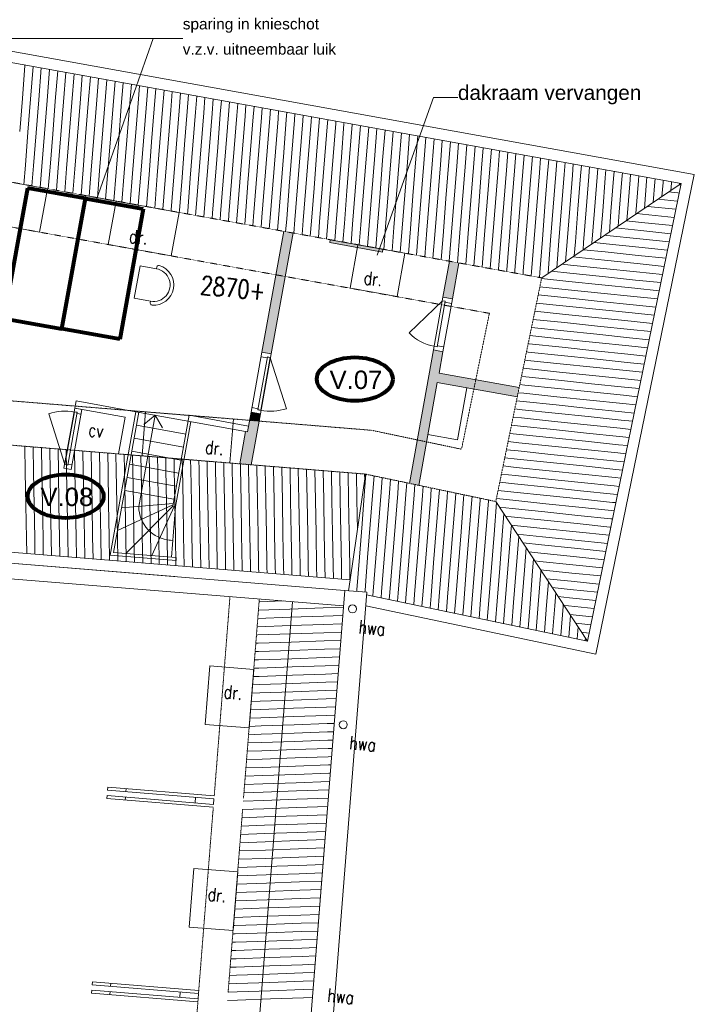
# Model space of a CAD drawing. Header units: millimetres. Extents: x -90830 to 24172, y -102460 to 73669.
# Tile 10 of 198: x -83743 to -74571, y 22146 to 35529. Entities that reach past the tile are written whole.
import ezdxf

# ---------------------------------------------------------------- set-up
doc = ezdxf.new("R2010")
doc.units = ezdxf.units.MM
doc.linetypes.add('ACAD_ISO14W100_S12', pattern=[0.009, 0.007, -0.001, 0, 0, 0, 0, 0, -0.001])
doc.linetypes.add('GETRENNT2_S6', pattern=[0.012, 0.007, -0.001, 0.001, -0.001, 0.001, -0.001])
for name, color, linetype, lineweight in [('Algemeen', 253, 'Continuous', 9), ('Algemeen01', 253, 'Continuous', 80), ('B21-BUITENWANDEN_1', 253, 'Continuous', 9), ('B22-BINNENWANDEN_1', 253, 'Continuous', 9), ('B24-TRAPPEN-HELLINGEN', 253, 'Continuous', 9), ('B32-WANDOPENINGEN-BINNEN_1', 253, 'Continuous', 9), ('D24-TRAPPEN-HELLINGEN', 253, 'Continuous', 9), ('HOOGTEN', 253, 'Continuous', 9), ('Standard', 253, 'Continuous', 9), ('V21-BUITENWANDEN', 253, 'Continuous', 9), ('V22-BINNENWANDEN', 253, 'Continuous', 9), ('V26-DAKCONSTRUCTIES', 253, 'Continuous', 9), ('V27-DAKEN', 253, 'Continuous', 9), ('V36-HOOGTELIJN1500', 253, 'GETRENNT2_S6', 9), ('V36-HOOGTELIJN2000', 253, 'ACAD_ISO14W100_S12', 9)]:
    doc.layers.add(name, color=color, linetype=linetype, lineweight=lineweight)
doc.styles.add('ARIAL', font='arial.ttf')
doc.styles.add('TXT', font='txt.shx')

msp = doc.modelspace()

# ---------------------------------------------------------------- hatches: boundary and pattern name
at = {"layer": 'Standard'}
for points in [[(-82850, 33099), (-82136, 32970), (-82128, 33009), (-82843, 33138)], [(-80153, 32653), (-80450, 31010), (-80322, 30987), (-80025, 32630)], [(-79527, 32499), (-78812, 32370), (-78805, 32409), (-79520, 32538)], [(-77900, 32246), (-77988, 31759), (-77860, 31736), (-77772, 32223)], [(-78444, 29227), (-78317, 29200), (-78065, 30599), (-76977, 30403), (-76951, 30530), (-78042, 30727), (-77989, 31017), (-78117, 31041)], [(-80469, 30170), (-80597, 30193), (-80617, 30083), (-80487, 30073)], [(-80671, 29932), (-80751, 29492), (-80594, 29479), (-80487, 30073), (-80617, 30083), (-80645, 29927)]]:
    msp.add_hatch(color=256, dxfattribs=at).paths.add_polyline_path(points)

# ---------------------------------------------------------------- linework, layer by layer
at = {"layer": 'Algemeen'}
for p, q in [((-81526, 35272), (-84124, 35272)), ((-81929, 35272), (-82703, 33072)), ((-81526, 35272), (-81929, 35272)), ((-78119, 34471), (-78884, 32330)), ((-77785, 34471), (-78119, 34471))]:
    msp.add_line(p, q, dxfattribs=at)
at = {"layer": 'Algemeen01'}
for p, q in [((-83637, 33241), (-83957, 31469)), ((-82850, 33099), (-83637, 33241)), ((-83170, 31327), (-82850, 33099)), ((-83170, 31327), (-82850, 33099)), ((-82850, 33099), (-82063, 32957)), ((-82063, 32957), (-82382, 31185)), ((-83957, 31469), (-83170, 31327)), ((-82382, 31185), (-83170, 31327))]:
    msp.add_line(p, q, dxfattribs=at)
for centre in [(-79187, 30644), (-83118, 29052)]:
    msp.add_ellipse(centre, major_axis=(516, 0), ratio=0.573767, dxfattribs=at)
at = {"layer": 'B21-BUITENWANDEN_1'}
msp.add_line((-81617, 28178), (-82514, 28252), dxfattribs=at)
at = {"layer": 'B22-BINNENWANDEN_1'}
for p, q in [((-84223, 33387), (-83367, 33232)), ((-83473, 32642), (-83367, 33232)), ((-82539, 32473), (-82432, 33064)), ((-82432, 33064), (-81576, 32909)), ((-84330, 32796), (-83473, 32642)), ((-81682, 32319), (-81576, 32909)), ((-82539, 32473), (-81682, 32319)), ((-79252, 31880), (-79145, 32471)), ((-79145, 32471), (-78505, 32355)), ((-78612, 31765), (-78505, 32355)), ((-79252, 31880), (-78612, 31765)), ((-80450, 31010), (-80322, 30987)), ((-78042, 30727), (-76951, 30530)), ((-78065, 30599), (-76977, 30403)), ((-77791, 29818), (-77663, 30527)), ((-76361, 30424), (-76364, 30424)), ((-82995, 30250), (-82897, 30232)), ((-82514, 28252), (-82162, 30201)), ((-82254, 30217), (-81058, 30119)), ((-82080, 29605), (-82032, 30203)), ((-80469, 30170), (-80597, 30193)), ((-80884, 29508), (-80835, 30106)), ((-80671, 29932), (-80645, 29927)), ((-78192, 29891), (-77791, 29818)), ((-82303, 29619), (-81107, 29521)), ((-83142, 29433), (-83044, 29415)), ((-81222, 25949), (-81159, 26747)), ((-80561, 26699), (-81159, 26747)), ((-80624, 25902), (-80561, 26699)), ((-80624, 25902), (-81222, 25949)), ((-81441, 23196), (-81377, 23994)), ((-80779, 23946), (-81377, 23994)), ((-80842, 23149), (-80779, 23946)), ((-80842, 23149), (-81441, 23196))]:
    msp.add_line(p, q, dxfattribs=at)
at = {"layer": 'B24-TRAPPEN-HELLINGEN'}
for p, q in [((-82162, 30201), (-80671, 29932)), ((-82155, 30017), (-81486, 29896)), ((-82187, 29840), (-81518, 29719)), ((-82219, 29663), (-81550, 29542)), ((-82251, 29486), (-81582, 29365)), ((-82283, 29308), (-81614, 29188)), ((-82315, 29131), (-81646, 29011)), ((-82413, 28588), (-81659, 28934)), ((-82358, 28894), (-81656, 28954)), ((-82299, 28274), (-81663, 28915)), ((-81948, 28246), (-81643, 28913)), ((-81623, 28911), (-81679, 28224)), ((-81663, 28915), (-81623, 28911)), ((-82467, 28288), (-81614, 28218))]:
    msp.add_line(p, q, dxfattribs=at)
at = {"layer": 'B32-WANDOPENINGEN-BINNEN_1'}
for p, q in [((-77988, 31759), (-78117, 31041)), ((-77860, 31736), (-77989, 31017)), ((-77860, 31736), (-77988, 31759)), ((-77996, 31710), (-78449, 31271)), ((-77957, 31703), (-78069, 31083)), ((-77957, 31703), (-77996, 31710)), ((-77871, 31672), (-77960, 31688)), ((-78069, 31083), (-78108, 31090)), ((-77978, 31081), (-78066, 31097)), ((-80450, 31010), (-80597, 30193)), ((-80375, 30946), (-80504, 30227)), ((-80322, 30987), (-80469, 30170)), ((-80336, 30936), (-80465, 30223)), ((-80461, 30946), (-80377, 30931)), ((-80375, 30946), (-80331, 30938)), ((-80375, 30943), (-80336, 30936)), ((-80337, 30931), (-80116, 30242)), ((-77989, 31017), (-78117, 31041)), ((-82977, 30348), (-83142, 29433)), ((-82897, 30232), (-82995, 30250)), ((-80585, 30257), (-80502, 30242)), ((-80585, 30257), (-80502, 30242)), ((-80585, 30257), (-80502, 30242)), ((-83128, 29484), (-83349, 30174)), ((-83000, 30197), (-83128, 29484)), ((-82960, 30193), (-83089, 29474)), ((-82897, 30232), (-83044, 29415)), ((-82960, 30193), (-83004, 30201)), ((-82960, 30190), (-83000, 30197)), ((-82908, 30168), (-82962, 30178)), ((-80597, 30193), (-80469, 30170)), ((-80504, 30230), (-80465, 30223)), ((-80504, 30227), (-80460, 30219)), ((-83089, 29474), (-83133, 29482)), ((-83088, 29477), (-83128, 29484)), ((-83032, 29479), (-83086, 29489)), ((-83032, 29479), (-83086, 29489)), ((-83032, 29479), (-83086, 29489)), ((-83044, 29415), (-83142, 29433))]:
    msp.add_line(p, q, dxfattribs=at)
for centre, radius, start, end in [((-77996, 31710), 630, 224.1066, 259.7732), ((-83128, 29484), 724, 79.7986, 107.8047), ((-80337, 30931), 724, 259.7732, 287.7793)]:
    msp.add_arc(centre, radius, start, end, dxfattribs=at)
at = {"layer": 'D24-TRAPPEN-HELLINGEN'}
for p, q in [((-82123, 30194), (-82467, 28288)), ((-81440, 30152), (-81663, 28915)), ((-81414, 30066), (-81623, 28911)), ((-82336, 29240), (-82514, 28252))]:
    msp.add_line(p, q, dxfattribs=at)
at = {"layer": 'Standard'}
for p, q in [((-83672, 34907), (-83707, 34459)), ((-83671, 34913), (-83672, 34907)), ((-83560, 34893), (-83595, 34450)), ((-83449, 34873), (-83483, 34441)), ((-83338, 34853), (-83371, 34432)), ((-83226, 34833), (-83259, 34423)), ((-83115, 34813), (-83147, 34414)), ((-83004, 34793), (-83035, 34405)), ((-82892, 34773), (-82922, 34397)), ((-82781, 34753), (-82810, 34388)), ((-82670, 34733), (-82698, 34379)), ((-82559, 34712), (-82586, 34370)), ((-82447, 34692), (-82474, 34361)), ((-82336, 34672), (-82362, 34352)), ((-82225, 34652), (-82249, 34343)), ((-82114, 34632), (-82137, 34334)), ((-82002, 34612), (-82025, 34325)), ((-81891, 34592), (-81913, 34316)), ((-81780, 34572), (-81801, 34307)), ((-81669, 34552), (-81689, 34299)), ((-81557, 34532), (-81577, 34290)), ((-83707, 34459), (-83743, 34010)), ((-83595, 34450), (-83631, 34001)), ((-83483, 34441), (-83519, 33992)), ((-83371, 34432), (-83407, 33984)), ((-83259, 34423), (-83294, 33975)), ((-83147, 34414), (-83182, 33966)), ((-83035, 34405), (-83070, 33957)), ((-82922, 34397), (-82958, 33948)), ((-81446, 34512), (-81464, 34281)), ((-81335, 34492), (-81352, 34272)), ((-81224, 34472), (-81240, 34263)), ((-81112, 34452), (-81128, 34254)), ((-81001, 34431), (-81016, 34245)), ((-80890, 34411), (-80904, 34236)), ((-82810, 34388), (-82846, 33939)), ((-82698, 34379), (-82734, 33930)), ((-82586, 34370), (-82622, 33921)), ((-82474, 34361), (-82509, 33912)), ((-82362, 34352), (-82397, 33903)), ((-82249, 34343), (-82285, 33894)), ((-82137, 34334), (-82173, 33886)), ((-82025, 34325), (-82061, 33877)), ((-81913, 34316), (-81949, 33868)), ((-81801, 34307), (-81837, 33859)), ((-81689, 34299), (-81724, 33850)), ((-81577, 34290), (-81612, 33841)), ((-81464, 34281), (-81500, 33832)), ((-81352, 34272), (-81388, 33823)), ((-81240, 34263), (-81276, 33814)), ((-80779, 34391), (-80792, 34227)), ((-80667, 34371), (-80679, 34218)), ((-80556, 34351), (-80567, 34209)), ((-80445, 34331), (-80455, 34201)), ((-80334, 34311), (-80343, 34192)), ((-80222, 34291), (-80231, 34183)), ((-80111, 34271), (-80119, 34174)), ((-81128, 34254), (-81164, 33805)), ((-81016, 34245), (-81051, 33797)), ((-80904, 34236), (-80939, 33788)), ((-80792, 34227), (-80827, 33779)), ((-80679, 34218), (-80715, 33770)), ((-80567, 34209), (-80603, 33761)), ((-80455, 34201), (-80491, 33752)), ((-80343, 34192), (-80379, 33743)), ((-80231, 34183), (-80266, 33734)), ((-80119, 34174), (-80154, 33725)), ((-80007, 34165), (-80042, 33716)), ((-80000, 34251), (-80007, 34165)), ((-79894, 34156), (-79930, 33707)), ((-79888, 34231), (-79894, 34156)), ((-79782, 34147), (-79818, 33699)), ((-79777, 34211), (-79782, 34147)), ((-79670, 34138), (-79706, 33690)), ((-79666, 34191), (-79670, 34138)), ((-79558, 34129), (-79594, 33681)), ((-79555, 34170), (-79558, 34129)), ((-79443, 34150), (-79446, 34120)), ((-79332, 34130), (-79334, 34112)), ((-83631, 34001), (-83666, 33553)), ((-79446, 34120), (-79481, 33672)), ((-79334, 34112), (-79369, 33663)), ((-79222, 34103), (-79257, 33654)), ((-79221, 34110), (-79222, 34103)), ((-79110, 34090), (-79145, 33645)), ((-78998, 34070), (-79033, 33636)), ((-78887, 34050), (-78921, 33627)), ((-78776, 34030), (-78809, 33618)), ((-78665, 34010), (-78696, 33610)), ((-83519, 33992), (-83554, 33544)), ((-83407, 33984), (-83442, 33535)), ((-83294, 33975), (-83330, 33526)), ((-83182, 33966), (-83218, 33517)), ((-83070, 33957), (-83106, 33508)), ((-82958, 33948), (-82994, 33499)), ((-82846, 33939), (-82881, 33490)), ((-82734, 33930), (-82769, 33482)), ((-82622, 33921), (-82657, 33473)), ((-82509, 33912), (-82545, 33464)), ((-82397, 33903), (-82433, 33455)), ((-82285, 33894), (-82321, 33446)), ((-82173, 33886), (-82209, 33437)), ((-82061, 33877), (-82096, 33428)), ((-81949, 33868), (-81984, 33419)), ((-78553, 33990), (-78584, 33601)), ((-78442, 33970), (-78472, 33592)), ((-78331, 33950), (-78360, 33583)), ((-78220, 33930), (-78248, 33574)), ((-78108, 33910), (-78136, 33565)), ((-77997, 33889), (-78024, 33556)), ((-77886, 33869), (-77911, 33547)), ((-81837, 33859), (-81872, 33410)), ((-81724, 33850), (-81760, 33401)), ((-81612, 33841), (-81648, 33392)), ((-81500, 33832), (-81536, 33384)), ((-81388, 33823), (-81424, 33375)), ((-81276, 33814), (-81311, 33366)), ((-81164, 33805), (-81199, 33357)), ((-81051, 33797), (-81087, 33348)), ((-80939, 33788), (-80975, 33339)), ((-80827, 33779), (-80863, 33330)), ((-80715, 33770), (-80751, 33321)), ((-80603, 33761), (-80639, 33312)), ((-80491, 33752), (-80526, 33303)), ((-80379, 33743), (-80414, 33295)), ((-80266, 33734), (-80302, 33286)), ((-77775, 33849), (-77799, 33538)), ((-77663, 33829), (-77687, 33529)), ((-77552, 33809), (-77575, 33520)), ((-77441, 33789), (-77463, 33512)), ((-77329, 33769), (-77351, 33503)), ((-77218, 33749), (-77238, 33494)), ((-77107, 33729), (-77126, 33485)), ((-80154, 33725), (-80190, 33277)), ((-80042, 33716), (-80078, 33268)), ((-79930, 33707), (-79966, 33259)), ((-79818, 33699), (-79853, 33250)), ((-79706, 33690), (-79741, 33241)), ((-79594, 33681), (-79629, 33232)), ((-79481, 33672), (-79517, 33223)), ((-79369, 33663), (-79405, 33214)), ((-79257, 33654), (-79293, 33205)), ((-79145, 33645), (-79181, 33197)), ((-79033, 33636), (-79068, 33188)), ((-78921, 33627), (-78956, 33179)), ((-78809, 33618), (-78844, 33170)), ((-78696, 33610), (-78732, 33161)), ((-78584, 33601), (-78620, 33152)), ((-76996, 33709), (-77014, 33476)), ((-76884, 33689), (-76902, 33467)), ((-76773, 33669), (-76790, 33458)), ((-76662, 33649), (-76678, 33449)), ((-76551, 33629), (-76566, 33440)), ((-76439, 33608), (-76453, 33431)), ((-83666, 33553), (-83687, 33290)), ((-83554, 33544), (-83576, 33270)), ((-83442, 33535), (-83465, 33250)), ((-83330, 33526), (-83354, 33230)), ((-83218, 33517), (-83242, 33210)), ((-83106, 33508), (-83131, 33190)), ((-82994, 33499), (-83020, 33170)), ((-82881, 33490), (-82909, 33150)), ((-82769, 33482), (-82797, 33130)), ((-82657, 33473), (-82686, 33110)), ((-82545, 33464), (-82575, 33090)), ((-78472, 33592), (-78508, 33143)), ((-78360, 33583), (-78396, 33134)), ((-78248, 33574), (-78283, 33125)), ((-78136, 33565), (-78171, 33116)), ((-78024, 33556), (-78059, 33108)), ((-77911, 33547), (-77947, 33099)), ((-77799, 33538), (-77835, 33090)), ((-77687, 33529), (-77723, 33081)), ((-77575, 33520), (-77611, 33072)), ((-77463, 33512), (-77498, 33063)), ((-77351, 33503), (-77386, 33054)), ((-77238, 33494), (-77274, 33045)), ((-77126, 33485), (-77162, 33036)), ((-77014, 33476), (-77050, 33027)), ((-76902, 33467), (-76938, 33018)), ((-76328, 33588), (-76341, 33423)), ((-76217, 33568), (-76229, 33414)), ((-76106, 33548), (-76117, 33405)), ((-75994, 33528), (-76005, 33396)), ((-75883, 33508), (-75893, 33387)), ((-75772, 33488), (-75781, 33378)), ((-75661, 33468), (-75668, 33369)), ((-82433, 33455), (-82463, 33069)), ((-82321, 33446), (-82352, 33049)), ((-82209, 33437), (-82241, 33029)), ((-82096, 33428), (-82130, 33009)), ((-81984, 33419), (-82018, 32989)), ((-81872, 33410), (-81907, 32969)), ((-81760, 33401), (-81796, 32953)), ((-81648, 33392), (-81683, 32944)), ((-81536, 33384), (-81571, 32935)), ((-81424, 33375), (-81459, 32926)), ((-81311, 33366), (-81347, 32917)), ((-81199, 33357), (-81235, 32908)), ((-81087, 33348), (-81123, 32899)), ((-80975, 33339), (-81011, 32890)), ((-80863, 33330), (-80898, 32882)), ((-76790, 33458), (-76826, 33010)), ((-76678, 33449), (-76713, 33001)), ((-76566, 33440), (-76601, 32992)), ((-76453, 33431), (-76489, 32983)), ((-76341, 33423), (-76377, 32974)), ((-76229, 33414), (-76265, 32965)), ((-76117, 33405), (-76153, 32956)), ((-76005, 33396), (-76040, 32947)), ((-75893, 33387), (-75928, 32938)), ((-75781, 33378), (-75816, 32929)), ((-75668, 33369), (-75704, 32921)), ((-75556, 33360), (-75592, 32912)), ((-75549, 33448), (-75556, 33360)), ((-75444, 33351), (-75480, 32903)), ((-75438, 33428), (-75444, 33351)), ((-75332, 33342), (-75368, 32894)), ((-75327, 33408), (-75332, 33342)), ((-75220, 33333), (-75249, 32965)), ((-75216, 33388), (-75220, 33333)), ((-75108, 33325), (-75130, 33046)), ((-75104, 33368), (-75108, 33325)), ((-74993, 33348), (-74996, 33316)), ((-74882, 33327), (-74883, 33307)), ((-80751, 33321), (-80786, 32873)), ((-80639, 33312), (-80674, 32864)), ((-80526, 33303), (-80562, 32855)), ((-80414, 33295), (-80450, 32846)), ((-80302, 33286), (-80338, 32837)), ((-80190, 33277), (-80226, 32828)), ((-80078, 33268), (-80113, 32819)), ((-79966, 33259), (-80001, 32810)), ((-79853, 33250), (-79889, 32801)), ((-79741, 33241), (-79777, 32792)), ((-79629, 33232), (-79665, 32784)), ((-79517, 33223), (-79553, 32775)), ((-79405, 33214), (-79441, 32766)), ((-79293, 33205), (-79328, 32757)), ((-79181, 33197), (-79216, 32748)), ((-74996, 33316), (-75011, 33126)), ((-74883, 33307), (-74891, 33207)), ((-74753, 33284), (-74775, 33286)), ((-74771, 33298), (-74772, 33288)), ((-74770, 33307), (-74771, 33298)), ((-82843, 33138), (-82850, 33099)), ((-82850, 33099), (-82136, 32970)), ((-82128, 33009), (-82843, 33138)), ((-79068, 33188), (-79104, 32739)), ((-78956, 33179), (-78992, 32730)), ((-78844, 33170), (-78880, 32721)), ((-78732, 33161), (-78768, 32712)), ((-78620, 33152), (-78655, 32703)), ((-78508, 33143), (-78543, 32695)), ((-78396, 33134), (-78431, 32686)), ((-78283, 33125), (-78319, 32677)), ((-78171, 33116), (-78207, 32668)), ((-78059, 33108), (-78095, 32659)), ((-77947, 33099), (-77983, 32650)), ((-77835, 33090), (-77870, 32641)), ((-77723, 33081), (-77758, 32632)), ((-77611, 33072), (-77646, 32623)), ((-77498, 33063), (-77534, 32614)), ((-74806, 33063), (-75064, 33090)), ((-74794, 33175), (-74920, 33188)), ((-74798, 33062), (-74806, 33063)), ((-74776, 33173), (-74794, 33175)), ((-82136, 32970), (-82128, 33009)), ((-81796, 32953), (-81796, 32949)), ((-81683, 32944), (-81685, 32929)), ((-81571, 32935), (-81573, 32909)), ((-81459, 32926), (-81462, 32889)), ((-77386, 33054), (-77422, 32605)), ((-77274, 33045), (-77310, 32597)), ((-77162, 33036), (-77198, 32588)), ((-77050, 33027), (-77085, 32579)), ((-76938, 33018), (-76973, 32570)), ((-76826, 33010), (-76861, 32561)), ((-76713, 33001), (-76749, 32552)), ((-76601, 32992), (-76637, 32543)), ((-76489, 32983), (-76525, 32534)), ((-76377, 32974), (-76413, 32525)), ((-76265, 32965), (-76300, 32516)), ((-76153, 32956), (-76188, 32508)), ((-76040, 32947), (-76076, 32499)), ((-75928, 32938), (-75964, 32490)), ((-75816, 32929), (-75845, 32561)), ((-74821, 32952), (-75209, 32992)), ((-81347, 32917), (-81351, 32869)), ((-81235, 32908), (-81240, 32849)), ((-81123, 32899), (-81128, 32829)), ((-81011, 32890), (-81017, 32809)), ((-80898, 32882), (-80906, 32788)), ((-80786, 32873), (-80795, 32768)), ((-80674, 32864), (-80683, 32748)), ((-80562, 32855), (-80572, 32728)), ((-80450, 32846), (-80461, 32708)), ((-80338, 32837), (-80350, 32688)), ((-80226, 32828), (-80238, 32668)), ((-80113, 32819), (-80127, 32648)), ((-80001, 32810), (-80016, 32628)), ((-79889, 32801), (-79904, 32608)), ((-79777, 32792), (-79793, 32588)), ((-75704, 32921), (-75726, 32642)), ((-75592, 32912), (-75607, 32723)), ((-75288, 32774), (-75499, 32796)), ((-75480, 32903), (-75488, 32803)), ((-75368, 32894), (-75368, 32884)), ((-75277, 32886), (-75354, 32894)), ((-74844, 32841), (-75277, 32886)), ((-79665, 32784), (-79682, 32568)), ((-79553, 32775), (-79571, 32548)), ((-79441, 32766), (-79459, 32527)), ((-79328, 32757), (-79348, 32507)), ((-79216, 32748), (-79237, 32487)), ((-79104, 32739), (-79126, 32467)), ((-78992, 32730), (-79014, 32447)), ((-78880, 32721), (-78903, 32427)), ((-78768, 32712), (-78792, 32407)), ((-78655, 32703), (-78681, 32387)), ((-78543, 32695), (-78569, 32367)), ((-78431, 32686), (-78458, 32347)), ((-78319, 32677), (-78347, 32327)), ((-78207, 32668), (-78236, 32307)), ((-78095, 32659), (-78124, 32287)), ((-75300, 32662), (-75644, 32698)), ((-74889, 32619), (-75300, 32662)), ((-74866, 32730), (-75288, 32774)), ((-79520, 32538), (-79527, 32499)), ((-78805, 32409), (-79520, 32538)), ((-77983, 32650), (-78013, 32267)), ((-77870, 32641), (-77902, 32246)), ((-77758, 32632), (-77791, 32226)), ((-77646, 32623), (-77679, 32206)), ((-77534, 32614), (-77568, 32186)), ((-77422, 32605), (-77457, 32166)), ((-77310, 32597), (-77345, 32148)), ((-77198, 32588), (-77233, 32139)), ((-77085, 32579), (-77121, 32130)), ((-76973, 32570), (-77009, 32121)), ((-76861, 32561), (-76897, 32112)), ((-76749, 32552), (-76785, 32103)), ((-76637, 32543), (-76672, 32095)), ((-76525, 32534), (-76560, 32086)), ((-76413, 32525), (-76442, 32158)), ((-75759, 32596), (-75789, 32599)), ((-75312, 32550), (-75759, 32596)), ((-74912, 32509), (-75312, 32550)), ((-79527, 32499), (-78812, 32370)), ((-78812, 32370), (-78805, 32409)), ((-76300, 32516), (-76322, 32239)), ((-76188, 32508), (-76203, 32319)), ((-76076, 32499), (-76084, 32400)), ((-75782, 32373), (-76079, 32403)), ((-75964, 32490), (-75965, 32481)), ((-75771, 32484), (-75934, 32501)), ((-75323, 32438), (-75771, 32484)), ((-74935, 32398), (-75323, 32438)), ((-75794, 32261), (-76224, 32305)), ((-75346, 32214), (-75794, 32261)), ((-75335, 32326), (-75782, 32373)), ((-74957, 32287), (-75335, 32326)), ((-82185, 31742), (-82105, 32185)), ((-82105, 32185), (-81883, 32145)), ((-81883, 32145), (-81879, 32168)), ((-77345, 32148), (-77345, 32146)), ((-77233, 32139), (-77234, 32126)), ((-77121, 32130), (-77123, 32106)), ((-77009, 32121), (-77012, 32086)), ((-76253, 32195), (-76369, 32207)), ((-75806, 32149), (-76253, 32195)), ((-75358, 32102), (-75806, 32149)), ((-74980, 32176), (-75346, 32214)), ((-76897, 32112), (-76900, 32066)), ((-76785, 32103), (-76789, 32046)), ((-76672, 32095), (-76678, 32026)), ((-76276, 31971), (-76648, 32010)), ((-76560, 32086), (-76561, 32077)), ((-76265, 32083), (-76514, 32109)), ((-75817, 32037), (-76265, 32083)), ((-75370, 31990), (-75817, 32037)), ((-75026, 31955), (-75370, 31990)), ((-75003, 32066), (-75358, 32102)), ((-76288, 31859), (-76670, 31899)), ((-75840, 31813), (-76288, 31859)), ((-75829, 31925), (-76276, 31971)), ((-75381, 31879), (-75829, 31925)), ((-75048, 31844), (-75381, 31879)), ((-81963, 31702), (-82185, 31742)), ((-76300, 31748), (-76693, 31788)), ((-75852, 31701), (-76300, 31748)), ((-75393, 31767), (-75840, 31813)), ((-75071, 31733), (-75393, 31767)), ((-81967, 31679), (-81963, 31702)), ((-76311, 31636), (-76716, 31678)), ((-75864, 31589), (-76311, 31636)), ((-75416, 31543), (-75864, 31589)), ((-75404, 31655), (-75852, 31701)), ((-75094, 31623), (-75404, 31655)), ((-76334, 31412), (-76761, 31456)), ((-76323, 31524), (-76739, 31567)), ((-75875, 31477), (-76323, 31524)), ((-75428, 31431), (-75875, 31477)), ((-75117, 31512), (-75416, 31543)), ((-76346, 31300), (-76784, 31345)), ((-75887, 31365), (-76334, 31412)), ((-75439, 31319), (-75887, 31365)), ((-75162, 31290), (-75439, 31319)), ((-75139, 31401), (-75428, 31431)), ((-76805, 31235), (-76807, 31235)), ((-76358, 31188), (-76805, 31235)), ((-75910, 31142), (-76358, 31188)), ((-75898, 31254), (-76346, 31300)), ((-75451, 31207), (-75898, 31254)), ((-75185, 31180), (-75451, 31207)), ((-76817, 31123), (-76829, 31124)), ((-76369, 31076), (-76817, 31123)), ((-75922, 31030), (-76369, 31076)), ((-75462, 31095), (-75910, 31142)), ((-75207, 31069), (-75462, 31095)), ((-76828, 31011), (-76852, 31013)), ((-76381, 30964), (-76828, 31011)), ((-75933, 30918), (-76381, 30964)), ((-75486, 30871), (-75933, 30918)), ((-75474, 30983), (-75922, 31030)), ((-75230, 30958), (-75474, 30983)), ((-76852, 30787), (-76898, 30792)), ((-76840, 30899), (-76875, 30902)), ((-76404, 30740), (-76852, 30787)), ((-76393, 30852), (-76840, 30899)), ((-75945, 30806), (-76393, 30852)), ((-75497, 30760), (-75945, 30806)), ((-75253, 30847), (-75486, 30871)), ((-76863, 30675), (-76920, 30681)), ((-76416, 30629), (-76863, 30675)), ((-75957, 30694), (-76404, 30740)), ((-75509, 30648), (-75957, 30694)), ((-75276, 30737), (-75497, 30760)), ((-76875, 30563), (-76943, 30570)), ((-76427, 30517), (-76875, 30563)), ((-75980, 30470), (-76427, 30517)), ((-75968, 30582), (-76416, 30629)), ((-75521, 30536), (-75968, 30582)), ((-75321, 30515), (-75521, 30536)), ((-75298, 30626), (-75509, 30648)), ((-76887, 30451), (-76966, 30459)), ((-76439, 30405), (-76887, 30451)), ((-75991, 30358), (-76439, 30405)), ((-75532, 30424), (-75980, 30470)), ((-75344, 30404), (-75532, 30424)), ((-82995, 30250), (-82308, 30126)), ((-82977, 30348), (-82162, 30201)), ((-76898, 30339), (-76989, 30349)), ((-76451, 30293), (-76898, 30339)), ((-76003, 30246), (-76451, 30293)), ((-75555, 30200), (-76003, 30246)), ((-75544, 30312), (-75991, 30358)), ((-75367, 30294), (-75544, 30312)), ((-81901, 30154), (-82124, 28914)), ((-81901, 30154), (-82054, 30029)), ((-81901, 30154), (-81801, 29983)), ((-81440, 30152), (-80631, 30006)), ((-76921, 30116), (-77034, 30127)), ((-76910, 30227), (-77011, 30238)), ((-76474, 30069), (-76921, 30116)), ((-76462, 30181), (-76910, 30227)), ((-76015, 30135), (-76462, 30181)), ((-75567, 30088), (-76015, 30135)), ((-75389, 30183), (-75555, 30200)), ((-76933, 30004), (-77057, 30016)), ((-76485, 29957), (-76933, 30004)), ((-76026, 30023), (-76474, 30069)), ((-75579, 29976), (-76026, 30023)), ((-75412, 30072), (-75567, 30088)), ((-76945, 29892), (-77080, 29906)), ((-76497, 29845), (-76945, 29892)), ((-76049, 29799), (-76497, 29845)), ((-76038, 29911), (-76485, 29957)), ((-75590, 29864), (-76038, 29911)), ((-75457, 29851), (-75590, 29864)), ((-75435, 29961), (-75579, 29976)), ((-83667, 29379), (-83673, 29731)), ((-83554, 29381), (-83560, 29722)), ((-83442, 29383), (-83448, 29713)), ((-76956, 29780), (-77102, 29795)), ((-76509, 29733), (-76956, 29780)), ((-76061, 29687), (-76509, 29733)), ((-75602, 29752), (-76049, 29799)), ((-75480, 29740), (-75602, 29752)), ((-83329, 29385), (-83335, 29703)), ((-83217, 29387), (-83222, 29694)), ((-83105, 29389), (-83110, 29685)), ((-82992, 29391), (-82997, 29676)), ((-82880, 29393), (-82884, 29667)), ((-82767, 29395), (-82772, 29657)), ((-82655, 29397), (-82659, 29648)), ((-82542, 29398), (-82546, 29639)), ((-82430, 29400), (-82434, 29630)), ((-82317, 29402), (-82321, 29620)), ((-82205, 29404), (-82208, 29611)), ((-82092, 29406), (-82096, 29602)), ((-81980, 29408), (-81983, 29593)), ((-81867, 29410), (-81870, 29584)), ((-76968, 29668), (-77125, 29684)), ((-76520, 29621), (-76968, 29668)), ((-76073, 29575), (-76520, 29621)), ((-75613, 29641), (-76061, 29687)), ((-75503, 29629), (-75613, 29641)), ((-81755, 29412), (-81758, 29574)), ((-81642, 29414), (-81645, 29565)), ((-81530, 29416), (-81532, 29556)), ((-81417, 29418), (-81420, 29547)), ((-81305, 29420), (-81307, 29538)), ((-81192, 29422), (-81194, 29528)), ((-81080, 29424), (-81082, 29519)), ((-80967, 29426), (-80969, 29510)), ((-80855, 29428), (-80856, 29501)), ((-80742, 29430), (-80743, 29492)), ((-80630, 29432), (-80631, 29482)), ((-80517, 29434), (-80518, 29473)), ((-80405, 29436), (-80405, 29464)), ((-80292, 29438), (-80293, 29455)), ((-80180, 29440), (-80180, 29446)), ((-76991, 29444), (-77170, 29463)), ((-76979, 29556), (-77148, 29573)), ((-76543, 29398), (-76991, 29444)), ((-76532, 29510), (-76979, 29556)), ((-76084, 29463), (-76532, 29510)), ((-75637, 29417), (-76084, 29463)), ((-75625, 29529), (-76073, 29575)), ((-75526, 29518), (-75625, 29529)), ((-83659, 28929), (-83667, 29379)), ((-83547, 28931), (-83554, 29381)), ((-83434, 28933), (-83442, 29383)), ((-83322, 28935), (-83329, 29385)), ((-83209, 28937), (-83217, 29387)), ((-83097, 28939), (-83105, 29389)), ((-82984, 28941), (-82992, 29391)), ((-82872, 28943), (-82880, 29393)), ((-82759, 28945), (-82767, 29395)), ((-82647, 28947), (-82655, 29397)), ((-82534, 28949), (-82542, 29398)), ((-82422, 28951), (-82430, 29400)), ((-82309, 28953), (-82317, 29402)), ((-82197, 28955), (-82205, 29404)), ((-82084, 28956), (-82092, 29406)), ((-81972, 28958), (-81980, 29408)), ((-81859, 28960), (-81867, 29410)), ((-81747, 28962), (-81755, 29412)), ((-81634, 28964), (-81642, 29414)), ((-81522, 28966), (-81530, 29416)), ((-81409, 28968), (-81417, 29418)), ((-81297, 28970), (-81305, 29420)), ((-81184, 28972), (-81192, 29422)), ((-81072, 28974), (-81080, 29424)), ((-80959, 28976), (-80967, 29426)), ((-80847, 28978), (-80855, 29428)), ((-80734, 28980), (-80742, 29430)), ((-80622, 28982), (-80630, 29432)), ((-80509, 28984), (-80517, 29434)), ((-80397, 28986), (-80405, 29436)), ((-80285, 28988), (-80292, 29438)), ((-80172, 28990), (-80180, 29440)), ((-80060, 28992), (-80067, 29436)), ((-79947, 28994), (-79955, 29427)), ((-79835, 28996), (-79842, 29418)), ((-79722, 28998), (-79729, 29409)), ((-79610, 29000), (-79617, 29400)), ((-79497, 29002), (-79504, 29390)), ((-79385, 29004), (-79391, 29381)), ((-79272, 29006), (-79279, 29372)), ((-79160, 29008), (-79166, 29363)), ((-79052, 29282), (-79053, 29354)), ((-79035, 29351), (-79053, 29124)), ((-78924, 29328), (-78940, 29115)), ((-77003, 29332), (-77193, 29352)), ((-76555, 29286), (-77003, 29332)), ((-76096, 29351), (-76543, 29398)), ((-75648, 29305), (-76096, 29351)), ((-75548, 29408), (-75637, 29417)), ((-78813, 29304), (-78828, 29106)), ((-78702, 29281), (-78716, 29097)), ((-78591, 29258), (-78604, 29088)), ((-78480, 29234), (-78492, 29079)), ((-78369, 29211), (-78380, 29070)), ((-78258, 29188), (-78268, 29061)), ((-77014, 29220), (-77216, 29241)), ((-76567, 29174), (-77014, 29220)), ((-76107, 29239), (-76555, 29286)), ((-75660, 29193), (-76107, 29239)), ((-75594, 29186), (-75660, 29193)), ((-75571, 29297), (-75648, 29305)), ((-79053, 29124), (-79088, 28675)), ((-78940, 29115), (-78976, 28666)), ((-78828, 29106), (-78864, 28657)), ((-78716, 29097), (-78752, 28648)), ((-78604, 29088), (-78640, 28639)), ((-78492, 29079), (-78527, 28631)), ((-78380, 29070), (-78415, 28622)), ((-78268, 29061), (-78303, 28613)), ((-78155, 29052), (-78191, 28604)), ((-78147, 29164), (-78155, 29052)), ((-78043, 29043), (-78079, 28595)), ((-78036, 29141), (-78043, 29043)), ((-77925, 29118), (-77931, 29035)), ((-77814, 29094), (-77819, 29026)), ((-77703, 29071), (-77707, 29017)), ((-77592, 29048), (-77595, 29008)), ((-77026, 29108), (-77239, 29130)), ((-76578, 29062), (-77026, 29108)), ((-76131, 29016), (-76578, 29062)), ((-76119, 29127), (-76567, 29174)), ((-75671, 29081), (-76119, 29127)), ((-75617, 29075), (-75671, 29081)), ((-83651, 28479), (-83659, 28929)), ((-83539, 28481), (-83547, 28931)), ((-83426, 28483), (-83434, 28933)), ((-83314, 28485), (-83322, 28935)), ((-83201, 28487), (-83209, 28937)), ((-83089, 28489), (-83097, 28939)), ((-82976, 28491), (-82984, 28941)), ((-82864, 28493), (-82872, 28943)), ((-82751, 28495), (-82759, 28945)), ((-82639, 28497), (-82647, 28947)), ((-82526, 28499), (-82534, 28949)), ((-82414, 28501), (-82422, 28951)), ((-82301, 28503), (-82309, 28953)), ((-82189, 28505), (-82197, 28955)), ((-82076, 28507), (-82084, 28956)), ((-81964, 28509), (-81972, 28958)), ((-81851, 28511), (-81859, 28960)), ((-81739, 28513), (-81747, 28962)), ((-81626, 28514), (-81634, 28964)), ((-81514, 28516), (-81522, 28966)), ((-81401, 28518), (-81409, 28968)), ((-81289, 28520), (-81297, 28970)), ((-81176, 28522), (-81184, 28972)), ((-81064, 28524), (-81072, 28974)), ((-80951, 28526), (-80959, 28976)), ((-80839, 28528), (-80847, 28978)), ((-80727, 28530), (-80734, 28980)), ((-80614, 28532), (-80622, 28982)), ((-80502, 28534), (-80509, 28984)), ((-80389, 28536), (-80397, 28986)), ((-80277, 28538), (-80285, 28988)), ((-80164, 28540), (-80172, 28990)), ((-80052, 28542), (-80060, 28992)), ((-79939, 28544), (-79947, 28994)), ((-79827, 28546), (-79835, 28996)), ((-79714, 28548), (-79722, 28998)), ((-79602, 28550), (-79610, 29000)), ((-79489, 28552), (-79497, 29002)), ((-79377, 28554), (-79385, 29004)), ((-79264, 28556), (-79272, 29006)), ((-79152, 28592), (-79160, 29008)), ((-77931, 29035), (-77967, 28586)), ((-77819, 29026), (-77855, 28577)), ((-77707, 29017), (-77742, 28568)), ((-77595, 29008), (-77630, 28559)), ((-77483, 28999), (-77518, 28550)), ((-77481, 29024), (-77483, 28999)), ((-77370, 28990), (-77406, 28541)), ((-77370, 29001), (-77370, 28990)), ((-77260, 28965), (-77294, 28533)), ((-77037, 28997), (-77261, 29020)), ((-76590, 28950), (-77037, 28997)), ((-76142, 28904), (-76590, 28950)), ((-75683, 28969), (-76131, 29016)), ((-75639, 28965), (-75683, 28969)), ((-77049, 28885), (-77219, 28902)), ((-77159, 28811), (-77182, 28524)), ((-77061, 28773), (-77139, 28781)), ((-76601, 28838), (-77049, 28885)), ((-76154, 28792), (-76601, 28838)), ((-75706, 28745), (-76154, 28792)), ((-75695, 28857), (-76142, 28904)), ((-75662, 28854), (-75695, 28857)), ((-79088, 28675), (-79124, 28226)), ((-78976, 28666), (-79012, 28218)), ((-78864, 28657), (-78900, 28209)), ((-78752, 28648), (-78787, 28200)), ((-77058, 28658), (-77070, 28515)), ((-76613, 28726), (-77061, 28773)), ((-76625, 28614), (-77059, 28659)), ((-76165, 28680), (-76613, 28726)), ((-75718, 28633), (-76165, 28680)), ((-75685, 28743), (-75706, 28745)), ((-82070, 28145), (-82076, 28507)), ((-81957, 28136), (-81964, 28509)), ((-81845, 28127), (-81851, 28511)), ((-81732, 28118), (-81739, 28513)), ((-81619, 28108), (-81626, 28514)), ((-81507, 28099), (-81514, 28516)), ((-81394, 28090), (-81401, 28518)), ((-81281, 28081), (-81289, 28520)), ((-81169, 28072), (-81176, 28522)), ((-81056, 28074), (-81064, 28524)), ((-80944, 28076), (-80951, 28526)), ((-80831, 28078), (-80839, 28528)), ((-80719, 28080), (-80727, 28530)), ((-80606, 28082), (-80614, 28532)), ((-80494, 28084), (-80502, 28534)), ((-80381, 28086), (-80389, 28536)), ((-80269, 28088), (-80277, 28538)), ((-80156, 28090), (-80164, 28540)), ((-80044, 28092), (-80052, 28542)), ((-79931, 28094), (-79939, 28544)), ((-79819, 28096), (-79827, 28546)), ((-79706, 28098), (-79714, 28548)), ((-79594, 28100), (-79602, 28550)), ((-79481, 28102), (-79489, 28552)), ((-79369, 28104), (-79377, 28554)), ((-79256, 28106), (-79264, 28556)), ((-78640, 28639), (-78675, 28191)), ((-78527, 28631), (-78563, 28182)), ((-78415, 28622), (-78451, 28173)), ((-78303, 28613), (-78339, 28164)), ((-78191, 28604), (-78227, 28155)), ((-78079, 28595), (-78115, 28146)), ((-77967, 28586), (-78002, 28137)), ((-77855, 28577), (-77890, 28129)), ((-77742, 28568), (-77778, 28120)), ((-77630, 28559), (-77666, 28111)), ((-77518, 28550), (-77554, 28102)), ((-77406, 28541), (-77442, 28093)), ((-77294, 28533), (-77329, 28084)), ((-77182, 28524), (-77217, 28075)), ((-77070, 28515), (-77105, 28066)), ((-76636, 28502), (-76980, 28538)), ((-76177, 28568), (-76625, 28614)), ((-75730, 28522), (-76177, 28568)), ((-75708, 28632), (-75718, 28633)), ((-83647, 28274), (-83651, 28479)), ((-83535, 28265), (-83539, 28481)), ((-83422, 28256), (-83426, 28483)), ((-83309, 28246), (-83314, 28485)), ((-83197, 28237), (-83201, 28487)), ((-83084, 28228), (-83089, 28489)), ((-82971, 28219), (-82976, 28491)), ((-82859, 28210), (-82864, 28493)), ((-82746, 28200), (-82751, 28495)), ((-82633, 28191), (-82639, 28497)), ((-82521, 28182), (-82526, 28499)), ((-82408, 28173), (-82414, 28501)), ((-82295, 28164), (-82301, 28503)), ((-82183, 28154), (-82189, 28505)), ((-81710, 28455), (-81660, 28451)), ((-76958, 28504), (-76993, 28057)), ((-76648, 28391), (-76900, 28417)), ((-76200, 28344), (-76648, 28391)), ((-76189, 28456), (-76636, 28502)), ((-75753, 28411), (-76189, 28456)), ((-76857, 28351), (-76881, 28048)), ((-76659, 28279), (-76821, 28295)), ((-76212, 28232), (-76659, 28279)), ((-75776, 28300), (-76200, 28344)), ((-81614, 28218), (-81617, 28178)), ((-79253, 27915), (-79256, 28106)), ((-79124, 28226), (-79159, 27778)), ((-79012, 28218), (-79047, 27769)), ((-78900, 28209), (-78935, 27760)), ((-78787, 28200), (-78823, 27751)), ((-78675, 28191), (-78711, 27742)), ((-78563, 28182), (-78599, 27733)), ((-78451, 28173), (-78487, 27724)), ((-78339, 28164), (-78374, 27716)), ((-78227, 28155), (-78262, 27707)), ((-78115, 28146), (-78150, 27698)), ((-78002, 28137), (-78038, 27689)), ((-77890, 28129), (-77926, 27680)), ((-77778, 28120), (-77814, 27671)), ((-77666, 28111), (-77702, 27662)), ((-76756, 28197), (-76769, 28039)), ((-76671, 28167), (-76741, 28174)), ((-76223, 28120), (-76671, 28167)), ((-75821, 28079), (-76223, 28120)), ((-75798, 28189), (-76212, 28232)), ((-81168, 28072), (-81169, 28072)), ((-81056, 28062), (-81056, 28074)), ((-80943, 28053), (-80944, 28076)), ((-80830, 28044), (-80831, 28078)), ((-80718, 28035), (-80719, 28080)), ((-80605, 28026), (-80606, 28082)), ((-80492, 28016), (-80494, 28084)), ((-80380, 28007), (-80381, 28086)), ((-80267, 27998), (-80269, 28088)), ((-80154, 27989), (-80156, 28090)), ((-80042, 27980), (-80044, 28092)), ((-79929, 27970), (-79931, 28094)), ((-79816, 27961), (-79819, 28096)), ((-79704, 27952), (-79706, 28098)), ((-79591, 27943), (-79594, 28100)), ((-79478, 27934), (-79481, 28102)), ((-79366, 27924), (-79369, 28104)), ((-77554, 28102), (-77589, 27653)), ((-77442, 28093), (-77477, 27644)), ((-77329, 28084), (-77365, 27635)), ((-77217, 28075), (-77253, 27626)), ((-77105, 28066), (-77141, 27618)), ((-76993, 28057), (-77029, 27609)), ((-76881, 28048), (-76917, 27600)), ((-76769, 28039), (-76804, 27591)), ((-76657, 28031), (-76692, 27582)), ((-76235, 28008), (-76661, 28053)), ((-76656, 28044), (-76657, 28031)), ((-75844, 27968), (-76235, 28008)), ((-76247, 27897), (-76582, 27931)), ((-76555, 27890), (-76580, 27573)), ((-75867, 27857), (-76247, 27897)), ((-79159, 27778), (-79161, 27757)), ((-79047, 27769), (-79049, 27749)), ((-78935, 27760), (-78940, 27696)), ((-78823, 27751), (-78829, 27673)), ((-78711, 27742), (-78718, 27650)), ((-78599, 27733), (-78607, 27626)), ((-78487, 27724), (-78496, 27603)), ((-78374, 27716), (-78385, 27580)), ((-78262, 27707), (-78274, 27556)), ((-76258, 27785), (-76502, 27810)), ((-76454, 27737), (-76468, 27564)), ((-75889, 27746), (-76258, 27785)), ((-80488, 27617), (-80163, 27628)), ((-78150, 27698), (-78163, 27533)), ((-78038, 27689), (-78052, 27510)), ((-77926, 27680), (-77941, 27486)), ((-77814, 27671), (-77830, 27463)), ((-77702, 27662), (-77719, 27439)), ((-77589, 27653), (-77608, 27416)), ((-77477, 27644), (-77497, 27393)), ((-77365, 27635), (-77386, 27369)), ((-77253, 27626), (-77275, 27346)), ((-77141, 27618), (-77164, 27323)), ((-77029, 27609), (-77053, 27299)), ((-76917, 27600), (-76942, 27276)), ((-76804, 27591), (-76831, 27253)), ((-76692, 27582), (-76720, 27229)), ((-76580, 27573), (-76609, 27206)), ((-76270, 27673), (-76423, 27689)), ((-76354, 27583), (-76356, 27555)), ((-75912, 27636), (-76270, 27673)), ((-80497, 27504), (-80068, 27519)), ((-80068, 27519), (-79618, 27535)), ((-79618, 27535), (-79340, 27544)), ((-76468, 27564), (-76498, 27183)), ((-76356, 27555), (-76387, 27159)), ((-76281, 27561), (-76343, 27567)), ((-75935, 27525), (-76281, 27561)), ((-75958, 27414), (-76263, 27446)), ((-80506, 27391), (-80064, 27407)), ((-80064, 27407), (-79614, 27422)), ((-80060, 27294), (-79610, 27310)), ((-79614, 27422), (-79349, 27432)), ((-79610, 27310), (-79358, 27319)), ((-76253, 27430), (-76276, 27136)), ((-75980, 27303), (-76184, 27325)), ((-80515, 27278), (-80509, 27278)), ((-80509, 27278), (-80060, 27294)), ((-80505, 27166), (-80056, 27182)), ((-80056, 27182), (-79606, 27197)), ((-79606, 27197), (-79367, 27206)), ((-76152, 27276), (-76165, 27113)), ((-76003, 27193), (-76104, 27203)), ((-80533, 27053), (-80502, 27054)), ((-80524, 27165), (-80505, 27166)), ((-80502, 27054), (-80052, 27069)), ((-80052, 27069), (-79602, 27085)), ((-79602, 27085), (-79376, 27093)), ((-76052, 27123), (-76054, 27089)), ((-80542, 26940), (-80498, 26941)), ((-80498, 26941), (-80048, 26957)), ((-80048, 26957), (-79598, 26973)), ((-79598, 26973), (-79385, 26980)), ((-80551, 26827), (-80494, 26829)), ((-80494, 26829), (-80044, 26844)), ((-80044, 26844), (-79594, 26860)), ((-79594, 26860), (-79394, 26867)), ((-80560, 26714), (-80490, 26716)), ((-80490, 26716), (-80040, 26732)), ((-80040, 26732), (-79590, 26748)), ((-80036, 26620), (-79586, 26635)), ((-79590, 26748), (-79403, 26754)), ((-79586, 26635), (-79412, 26641)), ((-80569, 26601), (-80486, 26604)), ((-80486, 26604), (-80036, 26620)), ((-80482, 26491), (-80032, 26507)), ((-80032, 26507), (-79582, 26523)), ((-79582, 26523), (-79421, 26529)), ((-80586, 26375), (-80478, 26379)), ((-80578, 26488), (-80482, 26491)), ((-80478, 26379), (-80028, 26395)), ((-80028, 26395), (-79579, 26410)), ((-79579, 26410), (-79430, 26416)), ((-80595, 26262), (-80474, 26267)), ((-80474, 26267), (-80024, 26282)), ((-80024, 26282), (-79575, 26298)), ((-79575, 26298), (-79439, 26303)), ((-80604, 26149), (-80470, 26154)), ((-80470, 26154), (-80020, 26170)), ((-80020, 26170), (-79571, 26186)), ((-79571, 26186), (-79448, 26190)), ((-80613, 26037), (-80466, 26042)), ((-80466, 26042), (-80017, 26057)), ((-80017, 26057), (-79567, 26073)), ((-79567, 26073), (-79457, 26077)), ((-79563, 25961), (-79465, 25964)), ((-80622, 25924), (-80462, 25929)), ((-80462, 25929), (-80013, 25945)), ((-80458, 25817), (-80009, 25833)), ((-80013, 25945), (-79563, 25961)), ((-80009, 25833), (-79559, 25848)), ((-79559, 25848), (-79474, 25851)), ((-80640, 25698), (-80454, 25704)), ((-80631, 25811), (-80458, 25817)), ((-80454, 25704), (-80005, 25720)), ((-80005, 25720), (-79555, 25736)), ((-79555, 25736), (-79483, 25738)), ((-80649, 25585), (-80451, 25592)), ((-80451, 25592), (-80001, 25608)), ((-80001, 25608), (-79551, 25623)), ((-79551, 25623), (-79492, 25625)), ((-80658, 25472), (-80447, 25480)), ((-80447, 25480), (-79997, 25495)), ((-79997, 25495), (-79547, 25511)), ((-79547, 25511), (-79501, 25513)), ((-80667, 25359), (-80443, 25367)), ((-80443, 25367), (-79993, 25383)), ((-79993, 25383), (-79543, 25399)), ((-79543, 25399), (-79510, 25400)), ((-80676, 25246), (-80439, 25255)), ((-80439, 25255), (-79989, 25270)), ((-79989, 25270), (-79539, 25286)), ((-79985, 25158), (-79535, 25174)), ((-79539, 25286), (-79519, 25287)), ((-79535, 25174), (-79528, 25174)), ((-80694, 25021), (-80431, 25030)), ((-80685, 25134), (-80435, 25142)), ((-80435, 25142), (-79985, 25158)), ((-80431, 25030), (-79981, 25046)), ((-79981, 25046), (-79537, 25061)), ((-80703, 24908), (-80427, 24917)), ((-80427, 24917), (-79977, 24933)), ((-79977, 24933), (-79546, 24948)), ((-80712, 24795), (-80423, 24805)), ((-80423, 24805), (-79973, 24821)), ((-79973, 24821), (-79555, 24835)), ((-80721, 24682), (-80419, 24693)), ((-80419, 24693), (-79969, 24708)), ((-79969, 24708), (-79564, 24722)), ((-80730, 24569), (-80415, 24580)), ((-80415, 24580), (-79965, 24596)), ((-79965, 24596), (-79573, 24610)), ((-79962, 24483), (-79582, 24497)), ((-80739, 24456), (-80411, 24468)), ((-80411, 24468), (-79962, 24483)), ((-80407, 24355), (-79958, 24371)), ((-79958, 24371), (-79591, 24384)), ((-80757, 24231), (-80403, 24243)), ((-80748, 24343), (-80407, 24355)), ((-80403, 24243), (-79954, 24259)), ((-79954, 24259), (-79600, 24271)), ((-80766, 24118), (-80399, 24130)), ((-80399, 24130), (-79950, 24146)), ((-79950, 24146), (-79609, 24158)), ((-80775, 24005), (-80396, 24018)), ((-80396, 24018), (-79946, 24034)), ((-79946, 24034), (-79618, 24045)), ((-80783, 23892), (-80392, 23906)), ((-80392, 23906), (-79942, 23921)), ((-79942, 23921), (-79627, 23932)), ((-80792, 23779), (-80388, 23793)), ((-80388, 23793), (-79938, 23809)), ((-80384, 23681), (-79934, 23696)), ((-79938, 23809), (-79636, 23819)), ((-79934, 23696), (-79645, 23706)), ((-80810, 23553), (-80380, 23568)), ((-80801, 23666), (-80384, 23681)), ((-80380, 23568), (-79930, 23584)), ((-79930, 23584), (-79654, 23594)), ((-80819, 23440), (-80376, 23456)), ((-80376, 23456), (-79926, 23472)), ((-79926, 23472), (-79662, 23481)), ((-80828, 23327), (-80822, 23328)), ((-80822, 23328), (-80372, 23343)), ((-80372, 23343), (-79922, 23359)), ((-79922, 23359), (-79671, 23368)), ((-80837, 23215), (-80818, 23215)), ((-80818, 23215), (-80368, 23231)), ((-80368, 23231), (-79918, 23247)), ((-79918, 23247), (-79680, 23255)), ((-80846, 23102), (-80814, 23103)), ((-80814, 23103), (-80364, 23119)), ((-80364, 23119), (-79914, 23134)), ((-80360, 23006), (-79910, 23022)), ((-79914, 23134), (-79689, 23142)), ((-79910, 23022), (-79698, 23029)), ((-80855, 22989), (-80810, 22990)), ((-80810, 22990), (-80360, 23006)), ((-80806, 22878), (-80356, 22894)), ((-80356, 22894), (-79907, 22909)), ((-79907, 22909), (-79707, 22916)), ((-80873, 22763), (-80802, 22766)), ((-80864, 22876), (-80806, 22878)), ((-80802, 22766), (-80352, 22781)), ((-80352, 22781), (-79903, 22797)), ((-79903, 22797), (-79716, 22803)), ((-80882, 22650), (-80798, 22653)), ((-80798, 22653), (-80348, 22669)), ((-80348, 22669), (-79899, 22684)), ((-79899, 22684), (-79725, 22691)), ((-80891, 22537), (-80794, 22541)), ((-80794, 22541), (-80345, 22556)), ((-80345, 22556), (-79895, 22572)), ((-79895, 22572), (-79734, 22578)), ((-80900, 22424), (-80790, 22428)), ((-80790, 22428), (-80341, 22444)), ((-80341, 22444), (-79891, 22460)), ((-79891, 22460), (-79743, 22465)), ((-79887, 22347), (-79752, 22352)), ((-80909, 22312), (-80786, 22316)), ((-80786, 22316), (-80337, 22331)), ((-80782, 22203), (-80333, 22219)), ((-80337, 22331), (-79887, 22347)), ((-80333, 22219), (-79883, 22235)), ((-79883, 22235), (-79761, 22239)), ((-80918, 22199), (-80782, 22203))]:
    msp.add_line(p, q, dxfattribs=at)
for centre in [(-79218, 27521), (-79344, 25946)]:
    msp.add_circle(centre, 55, dxfattribs=at)
for centre, radius, start, end in [((-81923, 31923), 225, 259.7732, 79.7732), ((-81923, 31923), 275, 265.6306, 73.9157), ((-81854, 32163), 25.5, 73.9157, 169.7732), ((-81942, 31674), 25.5, 169.7732, 265.6306), ((-81663, 28915), 461, 180.0962, 266.4579)]:
    msp.add_arc(centre, radius, start, end, dxfattribs=at)
at = {"layer": 'V21-BUITENWANDEN'}
for p, q in [((-86242, 35529), (-74571, 33424)), ((-86214, 35372), (-74749, 33303)), ((-86214, 35372), (-74749, 33303)), ((-74571, 33424), (-75909, 26905)), ((-74749, 33303), (-76025, 27083)), ((-74749, 33303), (-76025, 27083)), ((-79251, 27915), (-88371, 28660)), ((-88641, 28531), (-81635, 27959)), ((-79272, 27766), (-88542, 28523)), ((-81635, 27959), (-88392, 28511)), ((-79272, 27766), (-88392, 28511)), ((-88359, 28298), (-79339, 27561)), ((-79251, 27915), (-79272, 27766)), ((-79322, 27770), (-80216, 16506)), ((-80020, 27826), (-80020, 27827)), ((-79023, 27747), (-79490, 21859)), ((-79322, 27770), (-79023, 27747)), ((-76025, 27083), (-79026, 27714)), ((-76025, 27083), (-79026, 27714)), ((-80036, 27618), (-80912, 16582)), ((-75909, 26905), (-79038, 27564)), ((-79415, 25972), (-79415, 25972))]:
    msp.add_line(p, q, dxfattribs=at)
at = {"layer": 'V22-BINNENWANDEN'}
for p, q in [((-80153, 32653), (-80450, 31010)), ((-80025, 32630), (-80322, 30987)), ((-77900, 32246), (-77988, 31759)), ((-77772, 32223), (-77860, 31736)), ((-78117, 31041), (-78444, 29227)), ((-77989, 31017), (-78042, 30727)), ((-78065, 30599), (-78317, 29200)), ((-82897, 30232), (-83044, 29415)), ((-82162, 30201), (-82514, 28252)), ((-82308, 30126), (-82398, 29627)), ((-80597, 30193), (-80645, 29927)), ((-80469, 30170), (-80594, 29479)), ((-80671, 29932), (-80751, 29492))]:
    msp.add_line(p, q, dxfattribs=at)
at = {"layer": 'V26-DAKCONSTRUCTIES'}
for p, q in [((-82544, 25098), (-82547, 25058)), ((-82547, 25058), (-81102, 24939)), ((-82544, 25098), (-81098, 24979)), ((-82294, 25077), (-82298, 25038)), ((-82553, 24983), (-82556, 24943)), ((-82556, 24943), (-81111, 24825)), ((-82553, 24983), (-81108, 24864)), ((-82304, 24963), (-82307, 24923)), ((-81357, 24885), (-81351, 24960)), ((-81102, 24939), (-81108, 24864)), ((-82753, 22453), (-82757, 22413)), ((-82757, 22413), (-81312, 22293)), ((-82753, 22453), (-81308, 22333)), ((-82504, 22432), (-82507, 22393)), ((-82763, 22338), (-82766, 22298)), ((-82766, 22298), (-81321, 22179)), ((-82763, 22338), (-81317, 22219)), ((-82513, 22318), (-82517, 22278)), ((-81561, 22314), (-81567, 22239)), ((-81312, 22293), (-81317, 22219))]:
    msp.add_line(p, q, dxfattribs=at)
at = {"layer": 'V27-DAKEN'}
for p, q in [((-74749, 33303), (-76646, 32020)), ((-79251, 27915), (-79042, 29353)), ((-76025, 27083), (-77270, 28980))]:
    msp.add_line(p, q, dxfattribs=at)
at = {"layer": 'V36-HOOGTELIJN1500'}
for p, q in [((-85415, 33602), (-76646, 32020)), ((-76646, 32020), (-77270, 28980)), ((-79042, 29353), (-86571, 29968)), ((-77270, 28980), (-79042, 29353)), ((-80485, 27655), (-80700, 24946)), ((-80712, 24792), (-80910, 22300))]:
    msp.add_line(p, q, dxfattribs=at)
at = {"layer": 'V36-HOOGTELIJN2000'}
for p, q in [((-85115, 32938), (-77357, 31538)), ((-77357, 31538), (-77736, 29691)), ((-78955, 29948), (-85888, 30514)), ((-77736, 29691), (-78955, 29948)), ((-80884, 27687), (-81098, 24979)), ((-81111, 24825), (-81312, 22293)), ((-81317, 22219), (-81518, 19688))]:
    msp.add_line(p, q, dxfattribs=at)

# ---------------------------------------------------------------- texts
at = {"layer": 'Algemeen', "attachment_point": 7, "style": 'ARIAL'}
for s, insert, char_height, width in [('\\W1.00;sparing\\~in\\~knieschot\\~', (-81526, 35352), 150, 1995.37), ('\\W1.00;v.z.v.\\~uitneembaar\\~luik', (-81526, 35052), 150, 2167.76), ('\\W1.01;dakraam\\~vervangen', (-77785, 34378), 200, 2583.87), ('\\W1.00;V.07', (-79530, 30506), 250, 845.72), ('\\W1.00;V.08', (-83461, 28915), 250, 845.72)]:
    msp.add_mtext(s, dxfattribs=dict(at, insert=insert, char_height=char_height, width=width))
at = {"layer": 'HOOGTEN', "insert": (-81294, 31801), "char_height": 250, "width": 960.46, "attachment_point": 7, "rotation": 354.3169, "style": 'TXT'}
msp.add_mtext('\\W0.78;2870+', dxfattribs=at)
at = {"layer": 'Standard', "char_height": 180, "attachment_point": 7, "rotation": 354.3169, "style": 'TXT'}
for s, insert, width in [('\\W0.78;dr.', (-82263, 32498), 425.13), ('\\W0.78;dr.', (-79073, 31932), 425.13), ('\\W0.78;cv', (-82816, 29866), 291.93), ('\\W0.78;dr.', (-81229, 29633), 425.13), ('\\W0.78;hwa', (-79142, 27190), 425.13), ('\\W0.78;dr.', (-80976, 26309), 425.13), ('\\W0.78;hwa', (-79268, 25616), 425.13), ('\\W0.78;dr.', (-81194, 23556), 425.13), ('\\W0.78;hwa', (-79567, 22182), 425.13)]:
    msp.add_mtext(s, dxfattribs=dict(at, insert=insert, width=width))

doc.saveas('drawing.dxf')
